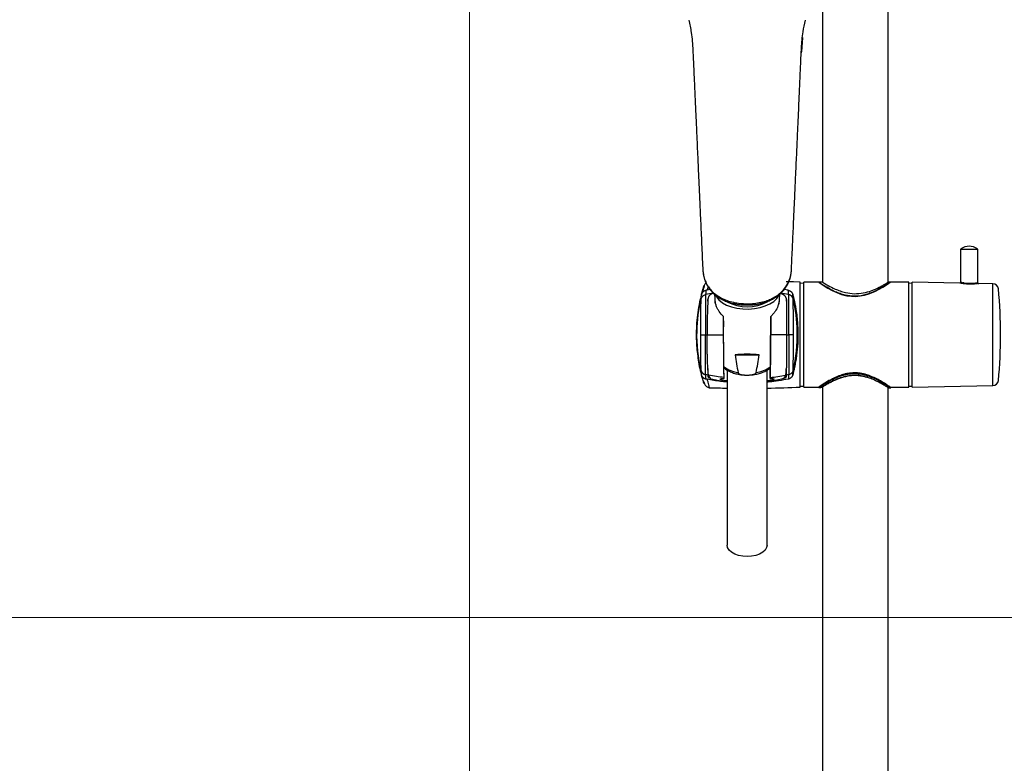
# Model space of a CAD drawing. Header units: inches. Extents: x 53216 to 117387, y -66787 to -22834.
# Tile 32 of 256: x 58236 to 58271, y -30518 to -30492. Entities that reach past the tile are written whole.
import ezdxf

# ---------------------------------------------------------------- set-up
doc = ezdxf.new("R2010")
doc.units = ezdxf.units.IN
doc.header["$MEASUREMENT"] = 0
doc.layers.get('0').update_dxf_attribs({"lineweight": 0})
doc.layers.add('p--kafelki', color=251, linetype='Continuous', lineweight=13)
doc.layers.add('p--łazienka NP', color=150, linetype='Continuous', lineweight=25)

# ---------------------------------------------------------------- blocks, each defined once
blk = doc.blocks.new('natrysk')
at = {"linetype": 'Continuous'}
for p, q in [((1.15, 41.52), (1.15, 53.56)), ((-1.15, 51.802), (-1.15, 41.524)), ((-1.854, 50.091), (-1.892, 49.597)), ((3.689, 42.667), (3.689, 41.517)), ((4.289, 42.667), (3.689, 42.667)), ((4.289, 41.506), (4.289, 42.667)), ((-1.931, 37.844), (-1.931, 41.521)), ((-1.811, 41.482), (-1.931, 41.481)), ((-1.272, 41.517), (-1.811, 41.517)), ((-1.811, 37.847), (-1.811, 41.517)), ((-1.151, 41.524), (-1.285, 41.524)), ((1.225, 41.524), (1.142, 41.524)), ((1.869, 41.517), (1.225, 41.517)), ((1.869, 37.847), (1.869, 41.517)), ((1.989, 41.482), (1.869, 41.481)), ((3.663, 41.488), (1.989, 41.517)), ((1.989, 37.847), (1.989, 41.517)), ((3.736, 41.509), (3.724, 41.511)), ((3.802, 41.498), (3.783, 41.501)), ((4.82, 41.468), (4.315, 41.477)), ((4.82, 37.897), (4.82, 41.468)), ((-5.165, 41.37), (-5.196, 41.246)), ((-5.091, 41.263), (-5.196, 41.246)), ((-4.936, 41.101), (-4.915, 40.772)), ((-2.673, 40.766), (-2.652, 41.102)), ((-2.351, 41.239), (-2.495, 41.263)), ((-4.911, 40.789), (-4.918, 40.855)), ((-2.673, 40.854), (-2.677, 40.789)), ((-2.417, 40.859), (-2.417, 40.901)), ((-4.217, 38.973), (-3.371, 38.973)), ((-5.155, 38.193), (-5.155, 38.35)), ((-4.494, 38.444), (-4.493, 32.309)), ((-3.093, 32.309), (-3.094, 38.446)), ((-2.431, 38.335), (-2.431, 38.193)), ((-5.306, 37.974), (-5.308, 37.978)), ((-5.122, 37.839), (-5.123, 37.839)), ((-1.931, 37.883), (-1.811, 37.882)), ((-1.811, 37.847), (-1.277, 37.847)), ((-1.277, 37.853), (-1.277, 37.83)), ((-1.277, 37.83), (-1.213, 37.83)), ((-1.277, 37.829), (-1.277, 37.83)), ((-1.213, 37.829), (-1.277, 37.829)), ((-1.167, 37.857), (-1.213, 37.829)), ((-1.213, 37.83), (-1.213, 37.829)), ((-1.186, 37.847), (-1.15, 37.847)), ((-1.15, 37.847), (-1.15, 2.609)), ((1.15, 2.609), (1.15, 37.832)), ((1.162, 37.824), (1.243, 37.824)), ((1.225, 37.847), (1.869, 37.847)), ((1.225, 37.824), (1.225, 37.847)), ((1.869, 37.883), (1.989, 37.882)), ((1.989, 37.847), (4.82, 37.897))]:
    blk.add_line(p, q, dxfattribs=at)
at = {"linetype": 'Continuous', "flags": 128}
for points in [[(-1.931, 41.521), (-2.164, 41.529), (-2.396, 41.536), (-2.426, 41.537)], [(-1.272, 41.508), (-1.267, 41.505), (-1.163, 41.436), (-0.965, 41.315), (-0.817, 41.235), (-0.644, 41.155), (-0.481, 41.095), (-0.3, 41.048), (0.014, 41.022), (0.323, 41.067), (0.508, 41.125), (0.68, 41.198), (0.968, 41.352), (1.088, 41.427), (1.176, 41.484), (1.225, 41.517), (1.225, 41.517)], [(-4.9, 41.058), (-4.87, 41.006), (-4.781, 40.9), (-4.66, 40.804), (-4.511, 40.722), (-4.339, 40.657), (-4.149, 40.611), (-3.948, 40.584), (-3.742, 40.579), (-3.538, 40.595), (-3.342, 40.632), (-3.16, 40.688), (-2.999, 40.761), (-2.863, 40.85), (-2.758, 40.952), (-2.685, 41.063), (-2.684, 41.065)], [(-3.093, 32.309), (-3.111, 32.22), (-3.163, 32.135), (-3.246, 32.059), (-3.357, 31.995), (-3.49, 31.948), (-3.638, 31.918), (-3.793, 31.908), (-3.949, 31.918), (-4.097, 31.948), (-4.23, 31.995), (-4.341, 32.059), (-4.424, 32.135), (-4.476, 32.22), (-4.493, 32.309)]]:
    blk.add_lwpolyline(points, dxfattribs=at)
at = {"linetype": 'Continuous'}
for centre, radius, start, end in [((3.719, 42.667), 0.03, 125.0624, 180), ((3.989, 42.282), 0.5, 54.9376, 125.0624), ((4.259, 42.667), 0.03, 0, 54.9376), ((-5.113, 41.338), 0.2, 127.52, 161.7844), ((4.816, 41.268), 0.2, 5.2588, 89), ((-12.411, 39.682), 17.5, 0, 5.2588), ((-3.795, 42.187), 1.527, 242.3043, 298.3092), ((-12.411, 39.682), 17.5, 354.7412, 0), ((-3.937, 39.453), 1.114, 233.0247, 261.252), ((-3.65, 39.453), 1.114, 278.753, 306.9663), ((4.816, 38.097), 0.2, 271, 354.7412), ((-1.927, 144.617), 106.839, 268.28577, 268.62332), ((-5.66, 144.626), 106.848, 271.37622, 272.00001)]:
    blk.add_arc(centre, radius, start, end, dxfattribs=at)
blk.add_ellipse((-3.794, 38.752), major_axis=(0.992, 0), ratio=0.245914, start_param=1.130009, end_param=2.011652, dxfattribs=at)
for points, knots in [([(-5.841, 50.707), (-5.808, 50.563), (-5.732, 50.228), (-5.693, 49.652), (-5.667, 49.022), (-5.641, 48.434), (-5.617, 47.889), (-5.596, 47.426), (-5.577, 47.015), (-5.559, 46.62), (-5.538, 46.156), (-5.514, 45.614), (-5.486, 44.999), (-5.455, 44.313), (-5.421, 43.556), (-5.384, 42.744), (-5.358, 42.185), (-5.345, 41.902)], [0, 0, 0, 0, 0.056122, 0.130881, 0.204238, 0.269612, 0.331147, 0.388852, 0.425989, 0.469308, 0.521257, 0.581825, 0.651007, 0.727329, 0.811948, 0.90486, 1, 1, 1, 1]), ([(-2.242, 41.902), (-2.231, 42.155), (-2.208, 42.655), (-2.175, 43.377), (-2.145, 44.044), (-2.118, 44.637), (-2.095, 45.153), (-2.075, 45.595), (-2.057, 45.984), (-2.041, 46.35), (-2.023, 46.751), (-2.003, 47.194), (-1.981, 47.681), (-1.958, 48.192), (-1.936, 48.695), (-1.914, 49.211), (-1.892, 49.743), (-1.853, 50.253), (-1.781, 50.566), (-1.749, 50.703)], [0, 0, 0, 0, 0.085118, 0.168036, 0.242651, 0.308961, 0.366959, 0.415827, 0.457201, 0.497482, 0.538542, 0.591932, 0.646591, 0.702559, 0.76373, 0.818172, 0.880986, 0.947983, 1, 1, 1, 1]), ([(-5.346, 42.008), (-5.346, 41.987), (-5.345, 41.905), (-5.325, 41.765), (-5.281, 41.593), (-5.211, 41.435), (-5.12, 41.292), (-5.01, 41.163), (-4.885, 41.051), (-4.745, 40.955), (-4.593, 40.877), (-4.427, 40.814), (-4.246, 40.767), (-4.049, 40.736), (-3.843, 40.722), (-3.634, 40.726), (-3.429, 40.749), (-3.238, 40.79), (-3.063, 40.849), (-2.903, 40.924), (-2.754, 41.015), (-2.619, 41.123), (-2.501, 41.247), (-2.406, 41.384), (-2.328, 41.535), (-2.273, 41.7), (-2.247, 41.823), (-2.244, 41.888), (-2.244, 41.894)], [0, 0, 0, 0, 0.018912, 0.073656, 0.122626, 0.169708, 0.214598, 0.256506, 0.295656, 0.332485, 0.367596, 0.400962, 0.435948, 0.471602, 0.508057, 0.544925, 0.581586, 0.617589, 0.651941, 0.687137, 0.724355, 0.763788, 0.805277, 0.847986, 0.892714, 0.942295, 0.994494, 1, 1, 1, 1]), ([(-5.346, 42.008), (-5.34, 41.907), (-5.332, 41.745), (-5.252, 41.528), (-5.161, 41.365), (-5.043, 41.218), (-4.9, 41.089), (-4.721, 40.972), (-4.511, 40.878), (-4.276, 40.811), (-3.975, 40.765), (-3.661, 40.763), (-3.363, 40.801), (-3.147, 40.855), (-2.959, 40.928), (-2.782, 41.023), (-2.617, 41.146), (-2.454, 41.32), (-2.327, 41.536), (-2.262, 41.741), (-2.247, 41.864), (-2.242, 41.903)], [0, 0, 0, 0, 0.091424, 0.146233, 0.201003, 0.246614, 0.29298, 0.339568, 0.387734, 0.430626, 0.475238, 0.549239, 0.590769, 0.633818, 0.670782, 0.708684, 0.759453, 0.811655, 0.887445, 0.96527, 1, 1, 1, 1]), ([(-2.242, 41.903), (-2.242, 41.905), (-2.239, 41.923), (-2.239, 41.94), (-2.24, 41.956)], [0, 0, 0, 0, 0.143735, 1, 1, 1, 1]), ([(1.217, 41.519), (1.22, 41.521), (1.236, 41.531), (1.174, 41.489), (1.064, 41.417), (0.9, 41.316), (0.697, 41.206), (0.469, 41.115), (0.248, 41.049), (-0.037, 41.015), (-0.319, 41.052), (-0.54, 41.118), (-0.771, 41.213), (-1.008, 41.343), (-1.196, 41.462), (-1.287, 41.525), (-1.276, 41.518), (-1.272, 41.516)], [0, 0, 0, 0, 0.016821, 0.104961, 0.163229, 0.22376, 0.324251, 0.372952, 0.422915, 0.501752, 0.580459, 0.629384, 0.679697, 0.784912, 0.875459, 0.963021, 1, 1, 1, 1]), ([(-1.15, 41.524), (-1.139, 41.517), (-1.118, 41.503), (-0.957, 41.406), (-0.753, 41.3), (-0.538, 41.213), (-0.317, 41.147), (-0.034, 41.107), (0.283, 41.136), (0.583, 41.225), (0.807, 41.328), (0.965, 41.412), (1.062, 41.469), (1.123, 41.507), (1.156, 41.528), (1.145, 41.521), (1.142, 41.52)], [0, 0, 0, 0, 0.094175, 0.188052, 0.289557, 0.346347, 0.40497, 0.489866, 0.574934, 0.658332, 0.757396, 0.814331, 0.873086, 0.926695, 0.982437, 1, 1, 1, 1]), ([(4.315, 41.476), (4.316, 41.476), (4.32, 41.477), (4.294, 41.473), (4.241, 41.465), (4.163, 41.457), (4.058, 41.452), (3.946, 41.453), (3.84, 41.461), (3.749, 41.472), (3.686, 41.483), (3.657, 41.489), (3.661, 41.488), (3.663, 41.487)], [0, 0, 0, 0, 0.034704, 0.139761, 0.217885, 0.325333, 0.433337, 0.540583, 0.646738, 0.753457, 0.861163, 0.968148, 1, 1, 1, 1]), ([(3.693, 41.517), (3.692, 41.518), (3.687, 41.518), (3.714, 41.513), (3.771, 41.502), (3.854, 41.49), (3.95, 41.482), (4.053, 41.481), (4.148, 41.487), (4.219, 41.495), (4.267, 41.503), (4.291, 41.507), (4.287, 41.506), (4.285, 41.506)], [0, 0, 0, 0, 0.031877, 0.139651, 0.247764, 0.354325, 0.459812, 0.566184, 0.673567, 0.780958, 0.859404, 0.965231, 1, 1, 1, 1]), ([(4.301, 41.473), (4.305, 41.474), (4.317, 41.476), (4.321, 41.477), (4.324, 41.477), (4.324, 41.477), (4.324, 41.477)], [0, 0, 0, 0, 0.267261, 0.743949, 0.979656, 1, 1, 1, 1]), ([(-5.295, 41.39), (-5.346, 41.234), (-5.474, 40.843), (-5.569, 40.187), (-5.591, 39.495), (-5.523, 38.861), (-5.456, 38.465), (-5.393, 38.27), (-5.39, 38.26)], [0, 0, 0, 0, 0.15466, 0.38824, 0.622995, 0.806687, 0.989839, 1, 1, 1, 1]), ([(-5.303, 41.401), (-5.304, 41.398), (-5.309, 41.382), (-5.313, 41.368), (-5.355, 41.236), (-5.393, 41.091), (-5.41, 41.024)], [0, 0, 0, 0, 0.058018, 0.348036, 0.697632, 1, 1, 1, 1]), ([(-5.407, 40.935), (-5.407, 40.941), (-5.406, 40.954), (-5.404, 40.971), (-5.403, 40.988), (-5.402, 41.003), (-5.4, 41.018), (-5.399, 41.031), (-5.398, 41.043), (-5.397, 41.055), (-5.396, 41.065), (-5.395, 41.074), (-5.394, 41.082), (-5.393, 41.089), (-5.392, 41.093), (-5.392, 41.095)], [0, 0, 0, 0, 0.07743, 0.15477, 0.232021, 0.309186, 0.386264, 0.463259, 0.540172, 0.617003, 0.693755, 0.770429, 0.847027, 0.92355, 1, 1, 1, 1]), ([(-5.407, 40.935), (-5.403, 40.953), (-5.396, 40.971), (-5.377, 41.004), (-5.365, 41.02), (-5.336, 41.048), (-5.32, 41.059), (-5.285, 41.077), (-5.267, 41.083), (-5.249, 41.086)], [0, 0, 0, 0, 0.25, 0.25, 0.5, 0.5, 0.75, 0.75, 1, 1, 1, 1]), ([(-5.392, 41.095), (-5.39, 41.103), (-5.386, 41.119), (-5.38, 41.142), (-5.373, 41.165), (-5.368, 41.186), (-5.362, 41.206), (-5.353, 41.239), (-5.34, 41.28), (-5.327, 41.324), (-5.317, 41.358), (-5.31, 41.378), (-5.306, 41.39), (-5.304, 41.396), (-5.303, 41.4), (-5.303, 41.401), (-5.303, 41.401)], [0, 0, 0, 0, 0.042191, 0.084232, 0.126149, 0.16797, 0.209723, 0.251435, 0.376911, 0.501676, 0.626618, 0.751052, 0.813464, 0.875688, 0.93783, 1, 1, 1, 1]), ([(-5.392, 41.095), (-5.391, 41.1), (-5.388, 41.109), (-5.383, 41.122), (-5.377, 41.134), (-5.371, 41.145), (-5.365, 41.154), (-5.359, 41.163), (-5.354, 41.17), (-5.348, 41.176), (-5.344, 41.181), (-5.34, 41.186), (-5.331, 41.194), (-5.318, 41.205), (-5.298, 41.218), (-5.277, 41.228), (-5.256, 41.235), (-5.242, 41.238), (-5.235, 41.239)], [0, 0, 0, 0, 0.067265, 0.130964, 0.190726, 0.246235, 0.297229, 0.343501, 0.384891, 0.421279, 0.45258, 0.478736, 0.49971, 0.607957, 0.712592, 0.813061, 0.908949, 1, 1, 1, 1]), ([(-5.249, 41.086), (-5.249, 41.085), (-5.249, 41.083), (-5.249, 41.079), (-5.25, 41.074), (-5.25, 41.068), (-5.25, 41.061), (-5.25, 41.053), (-5.25, 41.045), (-5.251, 41.035), (-5.251, 41.026), (-5.251, 41.015), (-5.251, 41.004), (-5.251, 40.992), (-5.252, 40.98), (-5.252, 40.967), (-5.252, 40.954), (-5.252, 40.941), (-5.252, 40.927), (-5.252, 40.912), (-5.253, 40.898), (-5.253, 40.883), (-5.253, 40.867), (-5.253, 40.852), (-5.253, 40.836), (-5.253, 40.82), (-5.254, 40.804), (-5.254, 40.788), (-5.254, 40.771), (-5.254, 40.755), (-5.254, 40.739), (-5.254, 40.722), (-5.254, 40.706), (-5.254, 40.689), (-5.254, 40.673), (-5.255, 40.656), (-5.255, 40.626), (-5.255, 40.582), (-5.255, 40.521), (-5.256, 40.457), (-5.256, 40.392), (-5.256, 40.325), (-5.256, 40.257), (-5.256, 40.187), (-5.257, 40.117), (-5.257, 40.045), (-5.257, 39.973), (-5.257, 39.9), (-5.257, 39.828), (-5.257, 39.755), (-5.257, 39.706), (-5.257, 39.682)], [0, 0, 0, 0, 0.017898, 0.035584, 0.053057, 0.070317, 0.087365, 0.1042, 0.120822, 0.137232, 0.153429, 0.169414, 0.185186, 0.200746, 0.216093, 0.231228, 0.24615, 0.26086, 0.275357, 0.289642, 0.303715, 0.317575, 0.331223, 0.344659, 0.357882, 0.370893, 0.383692, 0.396278, 0.408652, 0.420814, 0.432764, 0.444501, 0.456026, 0.467339, 0.47844, 0.489329, 0.500005, 0.537005, 0.573807, 0.61041, 0.646816, 0.683023, 0.719033, 0.754844, 0.790458, 0.825875, 0.861094, 0.896116, 0.930941, 0.965569, 1, 1, 1, 1]), ([(-5.235, 41.239), (-5.236, 41.237), (-5.236, 41.233), (-5.237, 41.226), (-5.238, 41.218), (-5.239, 41.208), (-5.24, 41.196), (-5.241, 41.182), (-5.243, 41.164), (-5.245, 41.144), (-5.247, 41.119), (-5.248, 41.1), (-5.249, 41.086)], [0, 0, 0, 0, 0.074639, 0.152756, 0.23435, 0.319422, 0.407972, 0.5, 0.616063, 0.750001, 0.812687, 1, 1, 1, 1]), ([(-5.196, 41.246), (-5.199, 41.245), (-5.206, 41.244), (-5.215, 41.242), (-5.225, 41.241), (-5.232, 41.239), (-5.235, 41.239)], [0, 0, 0, 0, 0.2459967, 0.4930195, 0.7435583, 1, 1, 1, 1]), ([(-4.968, 41.134), (-4.991, 41.127), (-5.013, 41.119), (-5.053, 41.099), (-5.072, 41.087), (-5.104, 41.06), (-5.119, 41.045), (-5.144, 41.011), (-5.154, 40.991), (-5.163, 40.97)], [0, 0, 0, 0, 0.25, 0.25, 0.5, 0.5, 0.75, 0.75, 1, 1, 1, 1]), ([(-2.626, 41.135), (-2.62, 41.133), (-2.608, 41.13), (-2.59, 41.124), (-2.574, 41.117), (-2.558, 41.11), (-2.542, 41.102), (-2.528, 41.094), (-2.515, 41.084), (-2.502, 41.075), (-2.49, 41.064), (-2.477, 41.05), (-2.463, 41.032), (-2.45, 41.01), (-2.438, 40.985), (-2.428, 40.958), (-2.424, 40.939), (-2.422, 40.929)], [0, 0, 0, 0, 0.054155, 0.108231, 0.162265, 0.216297, 0.270366, 0.324512, 0.378773, 0.43319, 0.487802, 0.54265, 0.631754, 0.721881, 0.813192, 0.905846, 1, 1, 1, 1]), ([(-2.351, 41.239), (-2.347, 41.238), (-2.339, 41.236), (-2.328, 41.233), (-2.317, 41.229), (-2.306, 41.224), (-2.296, 41.219), (-2.286, 41.214), (-2.277, 41.208), (-2.267, 41.201), (-2.259, 41.194), (-2.25, 41.187), (-2.239, 41.175), (-2.226, 41.159), (-2.212, 41.138), (-2.201, 41.114), (-2.196, 41.097), (-2.193, 41.088)], [0, 0, 0, 0, 0.041517, 0.083174, 0.125208, 0.167851, 0.211324, 0.255834, 0.301578, 0.348733, 0.397464, 0.447918, 0.500228, 0.616253, 0.737633, 0.865285, 1, 1, 1, 1]), ([(-2.338, 41.086), (-2.338, 41.091), (-2.339, 41.101), (-2.34, 41.114), (-2.341, 41.127), (-2.342, 41.144), (-2.344, 41.163), (-2.345, 41.184), (-2.347, 41.202), (-2.349, 41.218), (-2.35, 41.23), (-2.351, 41.236), (-2.351, 41.239)], [0, 0, 0, 0, 0.062501, 0.125001, 0.187501, 0.25, 0.37501, 0.500001, 0.635645, 0.764194, 0.885645, 1, 1, 1, 1]), ([(-2.33, 39.682), (-2.33, 39.695), (-2.33, 39.721), (-2.33, 39.76), (-2.33, 39.799), (-2.33, 39.839), (-2.33, 39.878), (-2.33, 39.917), (-2.33, 39.956), (-2.33, 39.995), (-2.33, 40.034), (-2.33, 40.072), (-2.331, 40.111), (-2.331, 40.149), (-2.331, 40.187), (-2.331, 40.225), (-2.331, 40.262), (-2.331, 40.299), (-2.331, 40.336), (-2.331, 40.372), (-2.331, 40.407), (-2.331, 40.442), (-2.332, 40.477), (-2.332, 40.511), (-2.332, 40.544), (-2.332, 40.577), (-2.332, 40.609), (-2.332, 40.641), (-2.333, 40.674), (-2.333, 40.708), (-2.333, 40.742), (-2.333, 40.776), (-2.334, 40.809), (-2.334, 40.842), (-2.334, 40.874), (-2.334, 40.905), (-2.335, 40.935), (-2.335, 40.963), (-2.335, 40.989), (-2.336, 41.012), (-2.336, 41.034), (-2.337, 41.052), (-2.337, 41.067), (-2.338, 41.079), (-2.338, 41.084), (-2.338, 41.086)], [0, 0, 0, 0, 0.018516, 0.03709, 0.055721, 0.074409, 0.093154, 0.111956, 0.130815, 0.149732, 0.168705, 0.187736, 0.206825, 0.22597, 0.245173, 0.264433, 0.283751, 0.303125, 0.322558, 0.342047, 0.361594, 0.381199, 0.400861, 0.42058, 0.440357, 0.460191, 0.480083, 0.500032, 0.522243, 0.545354, 0.569363, 0.594273, 0.620081, 0.64679, 0.674398, 0.702906, 0.732315, 0.762623, 0.793832, 0.825941, 0.858951, 0.892862, 0.927673, 0.963386, 1, 1, 1, 1]), ([(-2.18, 40.935), (-2.181, 40.939), (-2.183, 40.948), (-2.188, 40.962), (-2.194, 40.976), (-2.201, 40.989), (-2.209, 41.003), (-2.219, 41.016), (-2.23, 41.028), (-2.243, 41.04), (-2.256, 41.051), (-2.271, 41.061), (-2.287, 41.07), (-2.303, 41.077), (-2.32, 41.083), (-2.332, 41.085), (-2.338, 41.086)], [0, 0, 0, 0, 0.059181, 0.120855, 0.184965, 0.251422, 0.3201, 0.390839, 0.463436, 0.537653, 0.61322, 0.689832, 0.767163, 0.844869, 0.922598, 1, 1, 1, 1]), ([(-2.193, 41.088), (-2.191, 41.079), (-2.186, 41.062), (-2.18, 41.034), (-2.173, 41.006), (-2.166, 40.977), (-2.159, 40.948), (-2.152, 40.918), (-2.145, 40.887), (-2.131, 40.821), (-2.109, 40.716), (-2.078, 40.537), (-2.048, 40.319), (-2.025, 40.065), (-2.011, 39.755), (-2.017, 39.379), (-2.049, 39.032), (-2.088, 38.77), (-2.111, 38.641), (-2.127, 38.563), (-2.133, 38.534), (-2.141, 38.496), (-2.151, 38.45), (-2.164, 38.397), (-2.178, 38.337), (-2.188, 38.297), (-2.193, 38.276)], [0, 0, 0, 0, 0.012835, 0.025668, 0.0385, 0.05133, 0.064159, 0.076987, 0.089813, 0.102638, 0.158102, 0.213039, 0.300094, 0.382275, 0.459723, 0.591354, 0.730649, 0.794087, 0.866378, 0.874337, 0.886003, 0.901377, 0.920463, 0.94326, 0.969772, 1, 1, 1, 1]), ([(-5.407, 38.43), (-5.512, 38.876), (-5.56, 39.336), (-5.542, 40.184), (-5.494, 40.564), (-5.407, 40.935)], [0.2896078, 0.2896078, 0.2896078, 0.2896078, 0.5194518, 0.5194518, 0.7101329, 0.7101329, 0.7101329, 0.7101329]), ([(-5.415, 39.682), (-5.415, 39.693), (-5.415, 39.716), (-5.415, 39.749), (-5.415, 39.782), (-5.415, 39.815), (-5.415, 39.848), (-5.415, 39.882), (-5.415, 39.942), (-5.415, 40.029), (-5.415, 40.139), (-5.414, 40.246), (-5.414, 40.382), (-5.413, 40.538), (-5.412, 40.669), (-5.411, 40.756), (-5.41, 40.813), (-5.41, 40.859), (-5.409, 40.889), (-5.408, 40.908), (-5.408, 40.92), (-5.408, 40.929), (-5.407, 40.933), (-5.407, 40.935)], [0, 0, 0, 0, 0.017837, 0.035668, 0.053505, 0.071358, 0.089228, 0.107125, 0.125061, 0.187739, 0.250083, 0.31259, 0.375108, 0.499998, 0.624889, 0.687555, 0.749915, 0.812363, 0.874941, 0.906323, 0.937577, 0.968778, 1, 1, 1, 1]), ([(-5.17, 40.862), (-5.172, 40.83), (-5.174, 40.794), (-5.178, 40.718), (-5.18, 40.677), (-5.185, 40.547), (-5.187, 40.453), (-5.191, 40.299), (-5.192, 40.246), (-5.194, 40.138), (-5.194, 40.083), (-5.195, 39.971), (-5.196, 39.914), (-5.196, 39.799), (-5.197, 39.741), (-5.197, 39.682)], [0, 0, 0, 0, 0.125, 0.125, 0.25, 0.25, 0.5, 0.5, 0.625, 0.625, 0.75, 0.75, 0.875, 0.875, 1, 1, 1, 1]), ([(-5.17, 40.899), (-5.169, 40.903), (-5.168, 40.911), (-5.167, 40.918), (-5.166, 40.921)], [0, 0, 0, 0, 0.5015127, 1, 1, 1, 1]), ([(-5.17, 40.862), (-5.17, 40.869), (-5.17, 40.881), (-5.17, 40.893), (-5.17, 40.899)], [0, 0, 0, 0, 0.499153, 1, 1, 1, 1]), ([(-5.163, 40.97), (-5.163, 40.963), (-5.164, 40.955), (-5.165, 40.939), (-5.166, 40.93), (-5.166, 40.922)], [0, 0, 0, 0, 0.5, 0.5, 1, 1, 1, 1]), ([(-4.911, 40.789), (-4.907, 40.771), (-4.902, 40.753), (-4.889, 40.715), (-4.882, 40.695), (-4.874, 40.676)], [0, 0, 0, 0, 0.5, 0.5, 1, 1, 1, 1]), ([(-2.714, 40.676), (-2.706, 40.695), (-2.698, 40.714), (-2.686, 40.752), (-2.681, 40.771), (-2.677, 40.789)], [0, 0, 0, 0, 0.5, 0.5, 1, 1, 1, 1]), ([(-2.422, 40.929), (-2.421, 40.924), (-2.419, 40.915), (-2.418, 40.906), (-2.417, 40.901)], [0, 0, 0, 0, 0.498074, 1, 1, 1, 1]), ([(-2.422, 40.928), (-2.421, 40.916), (-2.42, 40.903), (-2.418, 40.877), (-2.417, 40.863), (-2.416, 40.848)], [0, 0, 0, 0, 0.5, 0.5, 1, 1, 1, 1]), ([(-2.417, 40.901), (-2.417, 40.895), (-2.417, 40.884), (-2.416, 40.867), (-2.416, 40.855), (-2.416, 40.849)], [0, 0, 0, 0, 0.3345029, 0.6678361, 1, 1, 1, 1]), ([(-2.416, 40.849), (-2.416, 40.841), (-2.416, 40.827), (-2.416, 40.805), (-2.415, 40.782), (-2.415, 40.758), (-2.415, 40.734), (-2.415, 40.709), (-2.415, 40.683), (-2.414, 40.657), (-2.414, 40.631), (-2.414, 40.604), (-2.414, 40.576), (-2.414, 40.549), (-2.413, 40.52), (-2.413, 40.492), (-2.413, 40.463), (-2.413, 40.433), (-2.413, 40.403), (-2.413, 40.373), (-2.412, 40.343), (-2.412, 40.313), (-2.412, 40.282), (-2.412, 40.251), (-2.412, 40.22), (-2.412, 40.189), (-2.412, 40.157), (-2.412, 40.126), (-2.412, 40.094), (-2.411, 40.062), (-2.411, 40.03), (-2.411, 39.999), (-2.411, 39.967), (-2.411, 39.935), (-2.411, 39.903), (-2.411, 39.871), (-2.411, 39.84), (-2.411, 39.808), (-2.411, 39.776), (-2.411, 39.745), (-2.411, 39.714), (-2.411, 39.693), (-2.411, 39.682)], [0, 0, 0, 0, 0.027175, 0.054238, 0.081189, 0.108029, 0.134756, 0.161372, 0.187876, 0.214269, 0.240549, 0.266718, 0.292776, 0.318722, 0.344556, 0.370279, 0.39589, 0.421389, 0.446778, 0.472055, 0.49722, 0.522274, 0.547217, 0.572048, 0.596768, 0.621377, 0.645874, 0.67026, 0.694535, 0.718699, 0.742752, 0.766693, 0.790524, 0.814243, 0.837851, 0.861348, 0.884734, 0.908009, 0.931174, 0.954227, 0.977169, 1, 1, 1, 1]), ([(-2.172, 39.682), (-2.172, 39.838), (-2.172, 39.994), (-2.173, 40.284), (-2.173, 40.418), (-2.175, 40.648), (-2.176, 40.742), (-2.178, 40.88), (-2.179, 40.922), (-2.18, 40.935)], [0, 0, 0, 0, 0.25, 0.25, 0.5, 0.5, 0.75, 0.75, 1, 1, 1, 1]), ([(-2.18, 38.429), (-2.075, 38.876), (-2.027, 39.336), (-2.045, 40.184), (-2.093, 40.564), (-2.18, 40.935)], [0.2895841, 0.2895841, 0.2895841, 0.2895841, 0.5194518, 0.5194518, 0.7101393, 0.7101393, 0.7101393, 0.7101393]), ([(-4.626, 40.32), (-4.682, 40.377), (-4.731, 40.436), (-4.794, 40.525), (-4.813, 40.556), (-4.846, 40.616), (-4.861, 40.646), (-4.874, 40.676)], [0, 0, 0, 0, 0.5, 0.5, 0.75, 0.75, 1, 1, 1, 1]), ([(-2.714, 40.676), (-2.739, 40.616), (-2.772, 40.557), (-2.835, 40.467), (-2.857, 40.437), (-2.907, 40.378), (-2.933, 40.348), (-2.961, 40.32)], [0, 0, 0, 0, 0.5, 0.5, 0.75, 0.75, 1, 1, 1, 1]), ([(-4.602, 38.146), (-4.606, 38.506), (-4.61, 38.868), (-4.618, 39.592), (-4.622, 39.956), (-4.626, 40.32)], [0, 0, 0, 0, 0.5, 0.5, 1, 1, 1, 1]), ([(-2.962, 40.32), (-2.965, 39.956), (-2.969, 39.592), (-2.977, 38.868), (-2.981, 38.506), (-2.985, 38.146)], [0, 0, 0, 0, 0.5, 0.5, 1, 1, 1, 1]), ([(-5.415, 39.682), (-5.411, 39.682), (-5.404, 39.682), (-5.385, 39.682), (-5.373, 39.682), (-5.344, 39.682), (-5.328, 39.682), (-5.293, 39.682), (-5.275, 39.682), (-5.257, 39.682)], [0, 0, 0, 0, 0.25, 0.25, 0.5, 0.5, 0.75, 0.75, 1, 1, 1, 1]), ([(-5.407, 38.43), (-5.407, 38.431), (-5.407, 38.433), (-5.408, 38.437), (-5.408, 38.442), (-5.408, 38.448), (-5.408, 38.454), (-5.409, 38.462), (-5.409, 38.478), (-5.41, 38.505), (-5.41, 38.552), (-5.411, 38.608), (-5.412, 38.696), (-5.413, 38.827), (-5.414, 38.982), (-5.414, 39.118), (-5.415, 39.225), (-5.415, 39.336), (-5.415, 39.431), (-5.415, 39.508), (-5.415, 39.566), (-5.415, 39.624), (-5.415, 39.663), (-5.415, 39.682)], [0, 0, 0, 0, 0.017849, 0.03568, 0.053508, 0.071347, 0.089211, 0.107112, 0.125066, 0.187643, 0.250091, 0.312451, 0.375116, 0.500006, 0.624896, 0.687412, 0.749921, 0.812264, 0.874945, 0.906298, 0.937548, 0.96876, 1, 1, 1, 1]), ([(-5.249, 38.278), (-5.25, 38.291), (-5.251, 38.338), (-5.253, 38.49), (-5.254, 38.596), (-5.255, 38.853), (-5.256, 39.005), (-5.257, 39.331), (-5.257, 39.507), (-5.257, 39.682)], [0, 0, 0, 0, 0.25, 0.25, 0.5, 0.5, 0.75, 0.75, 1, 1, 1, 1]), ([(-5.17, 38.501), (-5.172, 38.534), (-5.174, 38.569), (-5.178, 38.646), (-5.18, 38.687), (-5.183, 38.772), (-5.184, 38.817), (-5.187, 38.889), (-5.187, 38.913), (-5.188, 38.963), (-5.189, 38.988), (-5.192, 39.116), (-5.194, 39.224), (-5.195, 39.393), (-5.196, 39.45), (-5.196, 39.566), (-5.197, 39.624), (-5.197, 39.682)], [0, 0, 0, 0, 0.125, 0.125, 0.25, 0.25, 0.375, 0.375, 0.4375, 0.4375, 0.5, 0.5, 0.75, 0.75, 0.875, 0.875, 1, 1, 1, 1]), ([(-4.603, 38.183), (-4.603, 38.19), (-4.603, 38.206), (-4.604, 38.242), (-4.604, 38.256), (-4.604, 38.289), (-4.605, 38.307), (-4.605, 38.368), (-4.606, 38.416), (-4.607, 38.5), (-4.607, 38.529), (-4.608, 38.592), (-4.608, 38.625), (-4.609, 38.728), (-4.61, 38.802), (-4.611, 38.921), (-4.612, 38.962), (-4.613, 39.046), (-4.613, 39.089), (-4.615, 39.219), (-4.615, 39.309), (-4.617, 39.447), (-4.617, 39.494), (-4.618, 39.588), (-4.619, 39.635), (-4.619, 39.682)], [0, 0, 0, 0, 0.125, 0.125, 0.1875, 0.1875, 0.25, 0.25, 0.375, 0.375, 0.4375, 0.4375, 0.5, 0.5, 0.625, 0.625, 0.6875, 0.6875, 0.75, 0.75, 0.875, 0.875, 0.9375, 0.9375, 1, 1, 1, 1]), ([(-2.984, 38.183), (-2.984, 38.19), (-2.984, 38.206), (-2.984, 38.242), (-2.983, 38.256), (-2.983, 38.289), (-2.983, 38.307), (-2.982, 38.368), (-2.982, 38.416), (-2.981, 38.5), (-2.98, 38.529), (-2.98, 38.592), (-2.979, 38.625), (-2.978, 38.728), (-2.977, 38.802), (-2.976, 38.921), (-2.976, 38.962), (-2.975, 39.046), (-2.974, 39.089), (-2.973, 39.219), (-2.972, 39.309), (-2.971, 39.447), (-2.97, 39.494), (-2.969, 39.588), (-2.969, 39.635), (-2.968, 39.682)], [0, 0, 0, 0, 0.125, 0.125, 0.1875, 0.1875, 0.25, 0.25, 0.375, 0.375, 0.4375, 0.4375, 0.5, 0.5, 0.625, 0.625, 0.6875, 0.6875, 0.75, 0.75, 0.875, 0.875, 0.9375, 0.9375, 1, 1, 1, 1]), ([(-2.411, 39.682), (-2.411, 39.67), (-2.411, 39.646), (-2.411, 39.61), (-2.411, 39.574), (-2.411, 39.537), (-2.411, 39.501), (-2.411, 39.464), (-2.411, 39.428), (-2.411, 39.391), (-2.411, 39.354), (-2.411, 39.318), (-2.411, 39.281), (-2.412, 39.245), (-2.412, 39.209), (-2.412, 39.173), (-2.412, 39.137), (-2.412, 39.102), (-2.412, 39.067), (-2.412, 39.032), (-2.413, 38.997), (-2.413, 38.963), (-2.413, 38.929), (-2.413, 38.895), (-2.413, 38.862), (-2.413, 38.83), (-2.414, 38.798), (-2.414, 38.767), (-2.414, 38.736), (-2.414, 38.706), (-2.415, 38.677), (-2.415, 38.648), (-2.415, 38.62), (-2.415, 38.593), (-2.416, 38.567), (-2.416, 38.541), (-2.416, 38.525), (-2.416, 38.517)], [0, 0, 0, 0, 0.026396, 0.052919, 0.079571, 0.106349, 0.133256, 0.16029, 0.187452, 0.214742, 0.24216, 0.269705, 0.297378, 0.32518, 0.353109, 0.381166, 0.409351, 0.437665, 0.466106, 0.494676, 0.523373, 0.552199, 0.581153, 0.610236, 0.639447, 0.668786, 0.698253, 0.727849, 0.757574, 0.787427, 0.817408, 0.847519, 0.877757, 0.908125, 0.938621, 0.969246, 1, 1, 1, 1]), ([(-2.33, 39.682), (-2.33, 39.507), (-2.33, 39.331), (-2.331, 39.005), (-2.332, 38.853), (-2.333, 38.596), (-2.334, 38.49), (-2.336, 38.338), (-2.337, 38.291), (-2.338, 38.278)], [0, 0, 0, 0, 0.25, 0.25, 0.5, 0.5, 0.75, 0.75, 1, 1, 1, 1]), ([(-2.172, 39.682), (-2.176, 39.682), (-2.183, 39.682), (-2.202, 39.682), (-2.214, 39.682), (-2.243, 39.682), (-2.259, 39.682), (-2.294, 39.682), (-2.312, 39.682), (-2.33, 39.682)], [0, 0, 0, 0, 0.25, 0.25, 0.5, 0.5, 0.75, 0.75, 1, 1, 1, 1]), ([(-2.18, 38.43), (-2.179, 38.443), (-2.178, 38.485), (-2.176, 38.622), (-2.175, 38.717), (-2.173, 38.946), (-2.173, 39.081), (-2.172, 39.371), (-2.172, 39.527), (-2.172, 39.682)], [0, 0, 0, 0, 0.25, 0.25, 0.5, 0.5, 0.75, 0.75, 1, 1, 1, 1]), ([(-5.407, 38.43), (-5.406, 38.425), (-5.404, 38.416), (-5.399, 38.403), (-5.393, 38.389), (-5.386, 38.375), (-5.378, 38.362), (-5.368, 38.349), (-5.357, 38.336), (-5.344, 38.324), (-5.331, 38.313), (-5.316, 38.303), (-5.3, 38.295), (-5.284, 38.288), (-5.267, 38.282), (-5.255, 38.279), (-5.249, 38.278)], [0, 0, 0, 0, 0.059181, 0.120855, 0.184965, 0.251422, 0.3201, 0.390838, 0.463435, 0.537653, 0.613219, 0.689831, 0.767162, 0.844868, 0.922598, 1, 1, 1, 1]), ([(-5.392, 38.27), (-5.393, 38.272), (-5.393, 38.275), (-5.394, 38.283), (-5.395, 38.291), (-5.396, 38.3), (-5.397, 38.31), (-5.398, 38.321), (-5.399, 38.333), (-5.4, 38.347), (-5.402, 38.361), (-5.403, 38.377), (-5.404, 38.393), (-5.406, 38.411), (-5.407, 38.423), (-5.407, 38.43)], [0, 0, 0, 0, 0.076461, 0.152993, 0.229598, 0.306278, 0.383033, 0.459866, 0.536779, 0.613772, 0.690847, 0.768006, 0.84525, 0.922581, 1, 1, 1, 1]), ([(-5.142, 38.259), (-5.147, 38.269), (-5.152, 38.295), (-5.158, 38.346), (-5.159, 38.357), (-5.161, 38.381), (-5.163, 38.394), (-5.166, 38.436), (-5.168, 38.467), (-5.17, 38.501)], [0, 0, 0, 0, 0.5, 0.5, 0.625, 0.625, 0.75, 0.75, 1, 1, 1, 1]), ([(-5.17, 38.501), (-5.17, 38.495), (-5.17, 38.483), (-5.17, 38.465), (-5.17, 38.448), (-5.169, 38.432), (-5.169, 38.416), (-5.169, 38.394), (-5.168, 38.369), (-5.168, 38.341), (-5.167, 38.317), (-5.166, 38.298), (-5.166, 38.282), (-5.165, 38.27), (-5.165, 38.265), (-5.164, 38.263)], [0, 0, 0, 0, 0.045375, 0.090821, 0.136363, 0.182026, 0.227836, 0.273818, 0.378233, 0.481922, 0.585185, 0.688323, 0.791638, 0.895431, 1, 1, 1, 1]), ([(-4.607, 38.527), (-4.605, 38.525), (-4.572, 38.49), (-4.485, 38.435), (-4.348, 38.365), (-4.189, 38.312), (-4.019, 38.279), (-3.879, 38.264), (-3.797, 38.267), (-3.775, 38.268)], [0, 0, 0, 0, 0.0113782, 0.1908723, 0.3752454, 0.5608554, 0.7459066, 0.9303596, 1, 1, 1, 1]), ([(-4.107, 38.352), (-4.105, 38.346), (-4.103, 38.341), (-4.095, 38.33), (-4.09, 38.326), (-4.074, 38.314), (-4.061, 38.307), (-4.022, 38.291), (-3.994, 38.285), (-3.938, 38.275), (-3.909, 38.272), (-3.852, 38.268), (-3.823, 38.267), (-3.766, 38.267), (-3.737, 38.268), (-3.679, 38.272), (-3.65, 38.275), (-3.607, 38.282), (-3.593, 38.285), (-3.566, 38.292), (-3.552, 38.297), (-3.526, 38.307), (-3.514, 38.314), (-3.492, 38.33), (-3.483, 38.34), (-3.481, 38.352)], [0, 0, 0, 0, 0.03125, 0.03125, 0.0625, 0.0625, 0.125, 0.125, 0.25, 0.25, 0.375, 0.375, 0.5, 0.5, 0.625, 0.625, 0.75, 0.75, 0.8125, 0.8125, 0.875, 0.875, 0.9375, 0.9375, 1, 1, 1, 1]), ([(-3.775, 38.268), (-3.738, 38.268), (-3.642, 38.269), (-3.489, 38.292), (-3.323, 38.334), (-3.172, 38.396), (-3.055, 38.461), (-3, 38.512), (-2.981, 38.531)], [0, 0, 0, 0, 0.118779, 0.310074, 0.502221, 0.695884, 0.891559, 1, 1, 1, 1]), ([(-2.446, 38.259), (-2.44, 38.269), (-2.435, 38.296), (-2.429, 38.351), (-2.428, 38.363), (-2.425, 38.389), (-2.424, 38.402), (-2.421, 38.446), (-2.418, 38.479), (-2.416, 38.516)], [0, 0, 0, 0, 0.5, 0.5, 0.625, 0.625, 0.75, 0.75, 1, 1, 1, 1]), ([(-2.422, 38.263), (-2.422, 38.264), (-2.422, 38.266), (-2.422, 38.271), (-2.421, 38.276), (-2.421, 38.282), (-2.421, 38.29), (-2.42, 38.298), (-2.42, 38.307), (-2.42, 38.317), (-2.419, 38.329), (-2.419, 38.341), (-2.419, 38.354), (-2.419, 38.368), (-2.418, 38.383), (-2.418, 38.402), (-2.417, 38.425), (-2.417, 38.453), (-2.417, 38.483), (-2.416, 38.505), (-2.416, 38.516)], [0, 0, 0, 0, 0.050296, 0.100369, 0.150255, 0.199987, 0.249602, 0.299135, 0.348622, 0.398098, 0.447599, 0.497161, 0.546819, 0.59661, 0.646568, 0.696728, 0.773077, 0.848989, 0.924588, 1, 1, 1, 1]), ([(-2.18, 38.429), (-2.184, 38.412), (-2.191, 38.394), (-2.21, 38.36), (-2.222, 38.344), (-2.251, 38.317), (-2.267, 38.305), (-2.302, 38.288), (-2.32, 38.282), (-2.338, 38.278)], [0, 0, 0, 0, 0.25, 0.25, 0.5, 0.5, 0.75, 0.75, 1, 1, 1, 1]), ([(1.225, 37.847), (1.225, 37.847), (1.217, 37.853), (1.193, 37.869), (1.183, 37.876), (1.16, 37.891), (1.146, 37.9), (1.101, 37.93), (1.064, 37.954), (0.978, 38.007), (0.93, 38.035), (0.851, 38.08), (0.823, 38.095), (0.765, 38.125), (0.735, 38.141), (0.642, 38.186), (0.576, 38.214), (0.471, 38.253), (0.434, 38.266), (0.36, 38.289), (0.321, 38.299), (0.243, 38.317), (0.204, 38.324), (0.123, 38.336), (0.082, 38.34), (-0.042, 38.346), (-0.124, 38.343), (-0.245, 38.327), (-0.286, 38.32), (-0.364, 38.303), (-0.403, 38.293), (-0.478, 38.271), (-0.514, 38.259), (-0.586, 38.233), (-0.621, 38.219), (-0.721, 38.177), (-0.784, 38.147), (-0.9, 38.086), (-0.955, 38.056), (-1.052, 37.999), (-1.095, 37.972), (-1.151, 37.936), (-1.169, 37.925), (-1.2, 37.904), (-1.214, 37.895), (-1.239, 37.879), (-1.249, 37.872), (-1.266, 37.86), (-1.273, 37.856), (-1.277, 37.853)], [0, 0, 0, 0, 0.0625, 0.0625, 0.09375, 0.09375, 0.125, 0.125, 0.1875, 0.1875, 0.25, 0.25, 0.28125, 0.28125, 0.3125, 0.3125, 0.375, 0.375, 0.40625, 0.40625, 0.4375, 0.4375, 0.46875, 0.46875, 0.5, 0.5, 0.5625, 0.5625, 0.59375, 0.59375, 0.625, 0.625, 0.65625, 0.65625, 0.6875, 0.6875, 0.75, 0.75, 0.8125, 0.8125, 0.875, 0.875, 0.90625, 0.90625, 0.9375, 0.9375, 0.96875, 0.96875, 1, 1, 1, 1]), ([(-1.277, 37.83), (-1.268, 37.837), (-1.251, 37.849), (-1.215, 37.873), (-1.201, 37.882), (-1.169, 37.903), (-1.152, 37.914), (-1.096, 37.95), (-1.052, 37.977), (-0.979, 38.02), (-0.953, 38.035), (-0.899, 38.065), (-0.871, 38.08), (-0.784, 38.125), (-0.721, 38.155), (-0.586, 38.212), (-0.515, 38.238), (-0.403, 38.271), (-0.365, 38.28), (-0.286, 38.297), (-0.246, 38.304), (-0.165, 38.315), (-0.124, 38.318), (-0.042, 38.321), (0, 38.321), (0.124, 38.315), (0.204, 38.303), (0.321, 38.276), (0.36, 38.266), (0.434, 38.243), (0.471, 38.231), (0.541, 38.205), (0.575, 38.191), (0.642, 38.163), (0.674, 38.148), (0.768, 38.103), (0.825, 38.073), (0.904, 38.028), (0.93, 38.014), (0.978, 37.985), (1.001, 37.971), (1.064, 37.932), (1.101, 37.908), (1.146, 37.879), (1.159, 37.87), (1.183, 37.854), (1.193, 37.847), (1.217, 37.831), (1.225, 37.825), (1.225, 37.824)], [0, 0, 0, 0, 0.0625, 0.0625, 0.09375, 0.09375, 0.125, 0.125, 0.1875, 0.1875, 0.21875, 0.21875, 0.25, 0.25, 0.3125, 0.3125, 0.375, 0.375, 0.40625, 0.40625, 0.4375, 0.4375, 0.46875, 0.46875, 0.5, 0.5, 0.5625, 0.5625, 0.59375, 0.59375, 0.625, 0.625, 0.65625, 0.65625, 0.6875, 0.6875, 0.75, 0.75, 0.78125, 0.78125, 0.8125, 0.8125, 0.875, 0.875, 0.90625, 0.90625, 0.9375, 0.9375, 1, 1, 1, 1]), ([(-5.235, 38.125), (-5.24, 38.126), (-5.248, 38.128), (-5.261, 38.131), (-5.274, 38.136), (-5.287, 38.142), (-5.3, 38.148), (-5.312, 38.156), (-5.325, 38.165), (-5.335, 38.175), (-5.346, 38.185), (-5.358, 38.199), (-5.371, 38.218), (-5.383, 38.241), (-5.389, 38.26), (-5.392, 38.27)], [0, 0, 0, 0, 0.056474, 0.114838, 0.175047, 0.237032, 0.300699, 0.365935, 0.432603, 0.500548, 0.557138, 0.63668, 0.738292, 0.860301, 1, 1, 1, 1]), ([(-5.308, 37.978), (-5.308, 37.979), (-5.308, 37.979), (-5.337, 38.069), (-5.374, 38.203), (-5.392, 38.27)], [0, 0, 0, 0, 0.079505, 0.538272, 1, 1, 1, 1]), ([(-5.333, 38.059), (-5.32, 38.017), (-5.304, 37.965), (-5.306, 37.973), (-5.306, 37.974)], [0, 0, 0, 0, 0.797214, 1, 1, 1, 1]), ([(-5.318, 38.036), (-5.31, 38.009), (-5.292, 37.952), (-5.225, 37.855), (-5.155, 37.836), (-5.117, 37.826)], [0, 0, 0, 0, 0.2804441, 0.6195048, 1, 1, 1, 1]), ([(-5.196, 38.118), (-5.199, 38.119), (-5.206, 38.12), (-5.215, 38.122), (-5.225, 38.124), (-5.232, 38.125), (-5.235, 38.125)], [0, 0, 0, 0, 0.24717, 0.494964, 0.745305, 1, 1, 1, 1]), ([(-4.494, 38.022), (-4.572, 38.029), (-4.81, 38.05), (-5.041, 38.091), (-5.196, 38.118)], [0, 0, 0, 0, 0.330939, 1, 1, 1, 1]), ([(-5.196, 38.118), (-5.187, 38.082), (-5.169, 38.009), (-5.147, 37.927), (-5.131, 37.868), (-5.12, 37.829), (-5.121, 37.835), (-5.122, 37.839)], [0, 0, 0, 0, 0.204359, 0.408811, 0.613355, 0.818001, 1, 1, 1, 1]), ([(-5.164, 38.263), (-5.164, 38.258), (-5.163, 38.247), (-5.161, 38.233), (-5.159, 38.219), (-5.157, 38.206), (-5.156, 38.197), (-5.155, 38.193)], [0, 0, 0, 0, 0.1998277, 0.3997391, 0.5997366, 0.7998228, 1, 1, 1, 1]), ([(-5.155, 38.193), (-5.154, 38.192), (-5.151, 38.19), (-5.146, 38.187), (-5.139, 38.183), (-5.132, 38.179), (-5.124, 38.176), (-5.115, 38.172), (-5.105, 38.168), (-5.094, 38.164), (-5.086, 38.161), (-5.081, 38.16)], [0, 0, 0, 0, 0.110397, 0.221151, 0.332181, 0.443408, 0.554756, 0.666157, 0.777543, 0.888847, 1, 1, 1, 1]), ([(-5.063, 38.135), (-5.03, 38.127), (-4.966, 38.109), (-4.829, 38.081), (-4.675, 38.054), (-4.551, 38.039), (-4.494, 38.031)], [0, 0, 0, 0, 0.263398, 0.526661, 0.781926, 1, 1, 1, 1]), ([(-4.494, 38.058), (-4.502, 38.059), (-4.562, 38.066), (-4.628, 38.082), (-4.719, 38.103), (-4.735, 38.115), (-4.744, 38.122)], [0, 0, 0, 0, 0.044336, 0.323574, 0.610848, 1, 1, 1, 1]), ([(-4.742, 38.124), (-4.742, 38.128), (-4.739, 38.135), (-4.696, 38.143), (-4.634, 38.145), (-4.602, 38.146)], [0, 0, 0, 0, 0.279698, 0.635631, 1, 1, 1, 1]), ([(-3.094, 38.044), (-3.049, 38.049), (-2.945, 38.063), (-2.809, 38.086), (-2.637, 38.12), (-2.558, 38.144), (-2.506, 38.159)], [0, 0, 0, 0, 0.156112, 0.363742, 0.578869, 1, 1, 1, 1]), ([(-2.985, 38.146), (-2.954, 38.145), (-2.891, 38.143), (-2.833, 38.132), (-2.841, 38.113), (-2.928, 38.088), (-3, 38.071), (-3.075, 38.061), (-3.094, 38.058)], [0, 0, 0, 0, 0.153038, 0.311106, 0.605999, 0.772884, 0.944941, 1, 1, 1, 1]), ([(-2.351, 38.126), (-2.464, 38.106), (-2.683, 38.067), (-2.932, 38.033), (-3.067, 38.022), (-3.094, 38.02)], [0, 0, 0, 0, 0.463338, 0.89432, 1, 1, 1, 1]), ([(-2.506, 38.159), (-2.502, 38.161), (-2.494, 38.163), (-2.483, 38.167), (-2.473, 38.171), (-2.464, 38.175), (-2.456, 38.179), (-2.448, 38.183), (-2.442, 38.186), (-2.436, 38.19), (-2.433, 38.192), (-2.431, 38.193)], [0, 0, 0, 0, 0.105446, 0.212353, 0.320703, 0.43048, 0.541664, 0.654231, 0.76816, 0.883425, 1, 1, 1, 1]), ([(-2.431, 38.193), (-2.431, 38.197), (-2.429, 38.206), (-2.428, 38.219), (-2.426, 38.233), (-2.424, 38.247), (-2.423, 38.258), (-2.422, 38.263)], [0, 0, 0, 0, 0.199907, 0.399858, 0.599856, 0.799902, 1, 1, 1, 1]), ([(-2.193, 38.276), (-2.195, 38.271), (-2.198, 38.261), (-2.203, 38.247), (-2.21, 38.233), (-2.217, 38.22), (-2.224, 38.208), (-2.233, 38.197), (-2.243, 38.185), (-2.257, 38.172), (-2.273, 38.159), (-2.29, 38.148), (-2.309, 38.139), (-2.329, 38.131), (-2.344, 38.128), (-2.351, 38.126)], [0, 0, 0, 0, 0.078241, 0.153966, 0.227307, 0.298406, 0.367422, 0.434526, 0.499906, 0.594141, 0.682608, 0.766242, 0.846151, 0.923606, 1, 1, 1, 1]), ([(-1.213, 37.83), (-1.204, 37.836), (-1.187, 37.847), (-1.152, 37.869), (-1.139, 37.878), (-1.109, 37.896), (-1.092, 37.906), (-1.038, 37.938), (-0.997, 37.962), (-0.927, 38), (-0.902, 38.014), (-0.851, 38.04), (-0.824, 38.053), (-0.741, 38.093), (-0.681, 38.119), (-0.553, 38.169), (-0.485, 38.191), (-0.378, 38.219), (-0.342, 38.227), (-0.268, 38.242), (-0.23, 38.247), (-0.116, 38.26), (-0.039, 38.263), (0.077, 38.257), (0.116, 38.254), (0.192, 38.244), (0.23, 38.238), (0.303, 38.223), (0.339, 38.214), (0.41, 38.194), (0.445, 38.184), (0.545, 38.15), (0.608, 38.125), (0.697, 38.085), (0.726, 38.072), (0.781, 38.045), (0.807, 38.032), (0.882, 37.993), (0.928, 37.967), (0.989, 37.932), (1.008, 37.921), (1.042, 37.9), (1.058, 37.89), (1.087, 37.873), (1.099, 37.865), (1.121, 37.851), (1.131, 37.845), (1.154, 37.83), (1.161, 37.825), (1.161, 37.824)], [0, 0, 0, 0, 0.0625, 0.0625, 0.09375, 0.09375, 0.125, 0.125, 0.1875, 0.1875, 0.21875, 0.21875, 0.25, 0.25, 0.3125, 0.3125, 0.375, 0.375, 0.40625, 0.40625, 0.4375, 0.4375, 0.5, 0.5, 0.53125, 0.53125, 0.5625, 0.5625, 0.59375, 0.59375, 0.625, 0.625, 0.6875, 0.6875, 0.71875, 0.71875, 0.75, 0.75, 0.8125, 0.8125, 0.84375, 0.84375, 0.875, 0.875, 0.90625, 0.90625, 0.9375, 0.9375, 1, 1, 1, 1]), ([(0.42, 38.19), (0.325, 38.213), (0.126, 38.262), (-0.198, 38.25), (-0.505, 38.174), (-0.734, 38.078), (-0.902, 37.993), (-1.013, 37.93), (-1.096, 37.881), (-1.143, 37.852), (-1.148, 37.849), (-1.15, 37.847)], [0, 0, 0, 0, 0.13313, 0.277769, 0.410679, 0.562842, 0.653179, 0.746088, 0.836174, 0.92983, 1, 1, 1, 1])]:
    blk.add_open_spline(points, degree=3, knots=knots, dxfattribs=at)
for points in [[(-1.894, 49.553), (-1.893, 49.568), (-1.893, 49.582), (-1.892, 49.597)], [(-4.968, 41.134), (-5.062, 41.119), (-5.156, 41.104), (-5.249, 41.086)], [(-4.957, 41.135), (-4.961, 41.135), (-4.964, 41.134), (-4.968, 41.134)], [(-2.338, 41.086), (-2.434, 41.104), (-2.53, 41.12), (-2.626, 41.135)], [(-2.18, 40.935), (-2.185, 41.011), (-2.19, 41.062), (-2.193, 41.088)], [(-5.166, 40.922), (-5.167, 40.912), (-5.168, 40.893), (-5.17, 40.873), (-5.17, 40.862)], [(-4.624, 40.166), (-4.625, 40.218), (-4.626, 40.269), (-4.626, 40.32)], [(-4.624, 40.166), (-4.624, 40.131), (-4.623, 40.06), (-4.623, 39.988), (-4.622, 39.952)], [(-2.965, 39.952), (-2.965, 39.988), (-2.964, 40.06), (-2.963, 40.131), (-2.963, 40.166)], [(-2.963, 40.166), (-2.963, 40.218), (-2.962, 40.269), (-2.962, 40.32)], [(-4.619, 39.682), (-4.62, 39.773), (-4.621, 39.863), (-4.622, 39.952)], [(-2.968, 39.682), (-2.967, 39.773), (-2.966, 39.863), (-2.965, 39.952)], [(-5.257, 39.682), (-5.237, 39.682), (-5.217, 39.682), (-5.197, 39.682)], [(-5.197, 39.682), (-5.005, 39.682), (-4.813, 39.682), (-4.619, 39.682)], [(-2.411, 39.682), (-2.596, 39.682), (-2.782, 39.682), (-2.968, 39.682)], [(-2.411, 39.682), (-2.384, 39.682), (-2.357, 39.682), (-2.33, 39.682)], [(-4.217, 38.973), (-4.184, 38.766), (-4.149, 38.558), (-4.107, 38.352)], [(-3.481, 38.352), (-3.438, 38.559), (-3.403, 38.766), (-3.371, 38.973)], [(-2.193, 38.276), (-2.19, 38.302), (-2.185, 38.354), (-2.18, 38.429)], [(-5.164, 38.263), (-5.193, 38.268), (-5.221, 38.273), (-5.249, 38.278)], [(-5.235, 38.126), (-5.238, 38.149), (-5.244, 38.2), (-5.249, 38.278)], [(-5.081, 38.159), (-5.102, 38.187), (-5.122, 38.22), (-5.142, 38.259)], [(-4.603, 38.183), (-4.783, 38.203), (-4.963, 38.228), (-5.142, 38.259)], [(-5.063, 38.135), (-5.069, 38.143), (-5.075, 38.151), (-5.081, 38.159)], [(-4.602, 38.146), (-4.603, 38.157), (-4.603, 38.17), (-4.603, 38.183)], [(-2.985, 38.146), (-2.985, 38.157), (-2.985, 38.17), (-2.984, 38.183)], [(-2.984, 38.183), (-2.804, 38.203), (-2.625, 38.228), (-2.446, 38.259)], [(-2.506, 38.159), (-2.486, 38.187), (-2.466, 38.22), (-2.446, 38.259)], [(-2.338, 38.278), (-2.366, 38.273), (-2.394, 38.268), (-2.422, 38.263)], [(-2.338, 38.278), (-2.343, 38.2), (-2.348, 38.149), (-2.351, 38.126)]]:
    blk.add_open_spline(points, degree=3, dxfattribs=at)

msp = doc.modelspace()

# ---------------------------------------------------------------- linework, layer by layer
at = {"layer": 'p--kafelki', "linetype": 'Continuous'}
for p, q in [((58251.873, -30452.51), (58251.873, -30662.51)), ((58157.672, -30512.51), (58407.073, -30512.51))]:
    msp.add_line(p, q, dxfattribs=at)

# ---------------------------------------------------------------- block references
at = {"layer": 'p--łazienka NP', "linetype": 'Continuous', "lineweight": 30, "ltscale": 35}
msp.add_blockref('natrysk', (58265.4, -30542.28), dxfattribs=at)

doc.saveas('drawing.dxf')
